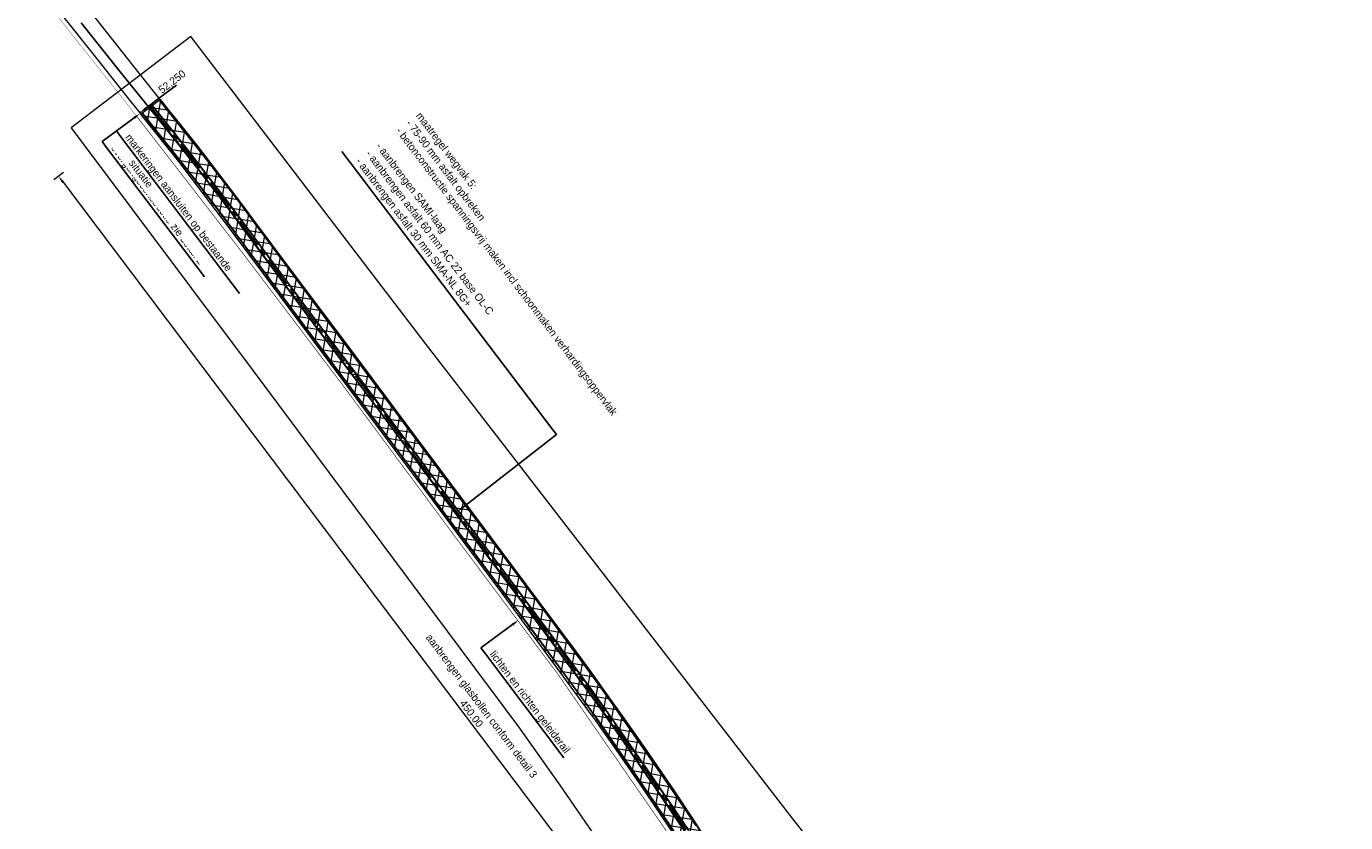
# Model space of a CAD drawing. Header units: metres. Extents: x 0 to 178216, y 0 to 407261.
# Tile 124 of 126: x 168899 to 169335, y 398374 to 398638. Entities that reach past the tile are written whole.
import ezdxf
from ezdxf import colors
from ezdxf.entities.mleader import LeaderData, LeaderLine
from ezdxf.math import Vec2, Vec3

# ---------------------------------------------------------------- set-up
doc = ezdxf.new("R2010")
doc.units = ezdxf.units.M
doc.header["$PDSIZE"] = 1
for name, pattern in [('AM-AS', [16, 10, -2, 2, -2]), ('VW-3-3_STREEP', [6, 3, -3]), ('XX-HIDDEN', [4, 2, -2])]:
    doc.linetypes.add(name, pattern=pattern)
doc.layers.get('Defpoints').update_dxf_attribs({"lineweight": 18})
for name, color, linetype, lineweight in [('B-WE-VH-VERHARDING_KANTVERHARDING-G', 50, 'Continuous', 18), ('N-WE-VH-MATERIAALGRENS-G', 7, 'XX-HIDDEN', 18), ('N-WE-VH-VERHARDING_ASFALT-WEGVAK_5_51.040-52.250', 7, 'Continuous', 18), ('N-WE-VH-VERHARDING_ASFALT-WEGVAK_5_OVERGANG', 7, 'Continuous', 18), ('N-WE-VW-MARKERING_LANGS_STREEP_33-G', 7, 'VW-3-3_STREEP', 18), ('N-WE-VW-MARKERING_LANGS_STREEP_DOORGETROKKEN_3X015-G', 7, 'Continuous', 18), ('T-WE-BV-GELEIDECONSTRUCTIE_GELEIDERAIL-G', 30, 'BV-GELEIDERAIL', 35), ('X-XX-AL-TEKENBLAD-S', 7, 'Continuous', 18), ('X-XX-AL-TEKENBLAD-T25', 7, 'Continuous', 25), ('X-XX-AL-WERKGRENS-G_OVERZICHTSKAART', 7, 'XX-WERKGRENS', 18)]:
    doc.layers.add(name, color=color, linetype=linetype, lineweight=lineweight)
doc.layers.add('B-WE-VW-MARKERING-G', color=253, linetype='Continuous')
doc.layers.add('N-WE-AM-AS_WEG-G', color=10, linetype='AM-AS', lineweight=18, plot=False)
doc.layers.add('X-XX-AL-HULPLIJN-G', color=210, linetype='Continuous', lineweight=18, plot=False)
doc.layers.add('N-WE-VW-GLASBOLLEN-S', color=1, linetype='Continuous', lineweight=35, true_color=0xff0000)
doc.styles.add('Futurabook1-1000', font='LT.TTF', dxfattribs={"height": 2.5})
doc.styles.add('NLCS-ISO-M1000-T25', font='LT.TTF', dxfattribs={"height": 2.5})
doc.linetypes.add('BV-GELEIDERAIL', pattern='A,10,-3,[108,NLCS.SHX,S=1,R=0,X=0,Y=0],-3', length=16)
doc.linetypes.add('XX-WERKGRENS', pattern='A,0,[137,NLCS.SHX,S=0.1,R=0,X=-1.1,Y=-1.35],-6', length=6)
doc.dimstyles.new('NLCS-M1000-T25-PIJL_L3_H2', dxfattribs={"dimtxt": 2.5, "dimasz": 2.5, "dimexe": 2, "dimexo": 2, "dimgap": 0.7, "dimtad": 1, "dimdec": 3, "dimzin": 0, "dimdsep": 46, "dimtxsty": 'NLCS-ISO-M1000-T25', "dimcen": 0, "dimdle": 2, "dimclrd": 256, "dimclre": 256, "dimclrt": 256, "dimazin": 0, "dimtfac": 1, "dimtdec": 3, "dimtofl": 0, "dimtmove": 0, "dimatfit": 3, "dimfxl": 2, "dimfxlon": 1, "dimtfillclr": 256, "dimtolj": 1, "dimtzin": 0, "dimlwd": -1, "dimlwe": -1, "dimarcsym": 0})

# ---------------------------------------------------------------- blocks, each defined once
blk = doc.blocks.new('Glasbollen')
at = {"layer": 'N-WE-VW-GLASBOLLEN-S'}
for centre in [(0.28, 0.21), (-0.28, -0.21)]:
    blk.add_circle(centre, 0.2, dxfattribs=at)
at = {"layer": 'X-XX-AL-HULPLIJN-G', "flags": 128}
blk.add_lwpolyline([(0.46, 0.34), (0.28, 0.21), (0, 0), (-0.28, -0.21), (-0.46, -0.34)], dxfattribs=at)
blk = doc.blocks.new('*D257')
at = {"layer": 'Defpoints', "color": 0, "transparency": 16777216}
for p in [(168930.02, 398604.16), (169200.08, 398245.75), (169179.23, 398230.04)]:
    blk.add_point(p, dxfattribs=at)
at = {"layer": 'X-XX-AL-TEKENBLAD-S', "transparency": 16777216}
for p, q in [((168910.77, 398589.65), (168907.57, 398587.24)), ((168910.68, 398586.45), (169177.73, 398232.04)), ((169180.83, 398231.24), (169177.63, 398228.83))]:
    blk.add_line(p, q, dxfattribs=at)
for points in [[(168911.01, 398586.7), (168910.34, 398586.2), (168909.17, 398588.44)], [(169178.06, 398232.29), (169177.39, 398231.78), (169179.23, 398230.04)]]:
    blk.add_solid(points, dxfattribs=at)
at = {"layer": 'X-XX-AL-TEKENBLAD-S', "transparency": 16777216, "insert": (169047.5, 398411.74), "char_height": 2.5, "attachment_point": 5, "rotation": 306.9981, "style": 'NLCS-ISO-M1000-T25'}
blk.add_mtext('\\A1;aanbrengen glasbollen conform detail 3\\P450.00', dxfattribs=at)

msp = doc.modelspace()

# ---------------------------------------------------------------- hatches: boundary and pattern name
at = {"layer": 'N-WE-VH-VERHARDING_ASFALT-WEGVAK_5_51.040-52.250', "transparency": 33554687}
h = msp.add_hatch(dxfattribs=at)
h.set_pattern_fill('ANSI37', color=256, angle=215.5327014)
h.paths.add_polyline_path([(169243.9066, 398179.8055), (169250.2861, 398184.564), (169248.816, 398186.535), (169236.19, 398203.464), (169214.332, 398233.04), (169204.611, 398246.269), (169203.77, 398247.413), (169201.545, 398250.439), (169192.735, 398262.86), (169185.097, 398273.721), (169177.421, 398284.963), (169172.388, 398292.391), (169162.725, 398307.034), (169158.125, 398314.024), (169149.473, 398327.611), (169147.958, 398330.023), (169140.654, 398341.658), (169131.043, 398357.119), (169122.757, 398369.899), (169118.952, 398375.698), (169112.89, 398384.879), (169107.127, 398393.323), (169100.726, 398402.501), (169093.8, 398412.389), (169092.842, 398413.724), (169084.948, 398424.721), (169080.128, 398431.324), (169070.075, 398444.867), (169067.756, 398447.954), (169048.177, 398474.267), (169044.428, 398479.307), (169033.34, 398494.094), (169033.282, 398494.172), (169024.086, 398506.436), (169005.412, 398531.526), (168985.707, 398557.782), (168973.368, 398574.314), (168969.696, 398579.235), (168955.215, 398598.235), (168947.331, 398608.185), (168946.218, 398609.589), (168942.776, 398613.865), (168942.518, 398613.668), (168940.109, 398611.832), (168939.58, 398611.429), (168939.184, 398611.127), (168936.737, 398609.262), (168936.416, 398609.018), (168948.939, 398593.32), (168963.327, 398574.432), (168967.028, 398569.482), (168987.526, 398542.067), (169008.924, 398513.368), (169026.848, 398489.373), (169030.803, 398484.079), (169043.128, 398467.595), (169054.769, 398452.026), (169085.233, 398410.537), (169086.281, 398409.066), (169089.991, 398403.859), (169093.674, 398398.531), (169102.628, 398385.69), (169112.182, 398371.486), (169117.679, 398363.107), (169127.92, 398347.122), (169138.68, 398329.714), (169141.159, 398325.777), (169144.779, 398320.026), (169150.339, 398311.347), (169158.508, 398298.735), (169162.972, 398292.025), (169167.783, 398284.959), (169170.694, 398280.714), (169179.427, 398267.945), (169187.696, 398256.127), (169192.57, 398249.202), (169197.278, 398242.738), (169198.535, 398241.014), (169207.997, 398228.049), (169222.462, 398208.637), (169235.057, 398191.704)])
h.paths.add_polyline_path([(169262.2405, 398168.5299), (169255.8483, 398163.7619), (169256.895, 398162.357), (169277.753, 398134.363), (169305.935, 398096.596), (169316.659, 398082.197), (169334.145, 398058.718), (169355.238, 398030.335), (169374.077, 398005.099), (169376.395, 398001.994), (169378.13, 397999.669), (169383.812, 397991.974), (169409.687, 397957.328), (169433.932, 397924.723), (169436.114, 397921.789), (169462.359, 397886.548), (169486.484, 397854.181), (169495.844, 397841.59), (169519.372, 397809.941), (169531.707, 397793.407), (169546.132, 397774.073), (169552.838, 397764.916), (169555.515, 397761.329), (169576.032, 397733.836), (169596.323, 397706.558), (169615.265, 397681.162), (169619.679, 397675.244), (169628.106, 397663.928), (169641.88, 397645.433), (169651.1163, 397632.9981), (169657.489, 397637.7914), (169648.449, 397649.957), (169628.311, 397676.966), (169621.658, 397685.915), (169609.474, 397702.304), (169590.432, 397727.811), (169571.46, 397753.305), (169561.972, 397766.14), (169559.092, 397770.035), (169554.762, 397775.893), (169531.621, 397806.832), (169502.208, 397846.331), (169480.796, 397875.084), (169449.292, 397917.442), (169442.512, 397926.53), (169417.01, 397960.716), (169390.323, 397996.673), (169382.793, 398006.746), (169370.219, 398023.562), (169323.852, 398085.725), (169322.97, 398086.911), (169321.636, 398088.705), (169291.525, 398129.203), (169263.291, 398167.119)])
at = {"layer": 'N-WE-VH-VERHARDING_ASFALT-WEGVAK_5_OVERGANG', "transparency": 33554559}
h = msp.add_hatch(color=256, dxfattribs=at)
h.dxf.hatch_style = 1
h.paths.add_polyline_path([(168942.776, 398613.865), (168942.4625, 398614.2545), (168936.1042, 398609.4089), (168936.416, 398609.018)])

# ---------------------------------------------------------------- linework, layer by layer
at = {"layer": 'B-WE-VH-VERHARDING_KANTVERHARDING-G', "ltscale": 0.2, "flags": 128}
for points in [[(168942.776, 398613.865), (168946.218, 398609.589), (168947.331, 398608.185), (168955.215, 398598.235), (168969.696, 398579.235), (168973.368, 398574.314), (168985.707, 398557.782), (169005.412, 398531.526), (169024.086, 398506.436), (169033.282, 398494.172), (169033.34, 398494.094), (169044.428, 398479.307), (169048.177, 398474.267), (169067.756, 398447.954), (169070.075, 398444.867), (169080.128, 398431.324), (169084.948, 398424.721), (169092.842, 398413.724), (169093.8, 398412.389), (169100.726, 398402.501), (169107.127, 398393.323), (169112.89, 398384.879), (169118.952, 398375.698), (169122.757, 398369.899)], [(169112.182, 398371.486), (169102.628, 398385.69), (169093.674, 398398.531), (169089.991, 398403.859), (169086.281, 398409.066), (169085.233, 398410.537), (169054.769, 398452.026), (169043.128, 398467.595), (169030.803, 398484.079), (169026.848, 398489.373), (169008.924, 398513.368), (168987.526, 398542.067), (168967.028, 398569.482), (168963.327, 398574.432), (168948.939, 398593.32), (168936.416, 398609.018)]]:
    msp.add_lwpolyline(points, dxfattribs=at)
at = {"layer": 'B-WE-VW-MARKERING-G'}
msp.add_polyline3d([(168916.684, 398639.182, 14.241), (168929.164, 398623.601, 14.296), (168942.161, 398607.42, 14.39), (168950.749, 398596.657, 14.352), (168955.221, 398590.885, 14.394), (168964.436, 398578.901, 14.372), (168969.838, 398571.624, 14.382), (168970.285, 398571.022, 14.383), (168992.094, 398541.615, 14.377), (169013.468, 398513.155, 14.403), (169029.599, 398491.425, 14.45), (169035.364, 398483.66, 14.467), (169055.424, 398456.957, 14.499), (169069.933, 398437.572, 14.503), (169084.694, 398417.453, 14.509), (169089.206, 398411.144, 14.517), (169089.977, 398410.066, 14.518), (169102.94, 398391.27, 14.557), (169109.045, 398382.378, 14.55), (169116.688, 398371.047, 14.542)], dxfattribs=at)
at = {"layer": 'N-WE-AM-AS_WEG-G', "flags": 128}
msp.add_lwpolyline([(168939.6401, 398611.4933), (168942.6177, 398607.7856), (168951.2089, 398597.0186), (168955.6841, 398591.2424), (168964.9028, 398579.2537), (168970.3077, 398571.9727), (168970.7547, 398571.3707), (168992.5628, 398541.9649), (169013.9368, 398513.505), (169030.0687, 398491.7737), (169035.8327, 398484.01), (169055.892, 398457.308), (169070.403, 398437.9203), (169085.1678, 398417.7962), (169089.6818, 398411.4843), (169090.4557, 398410.4022), (169103.4219, 398391.6016), (169109.5286, 398382.7071), (169117.1753, 398371.3707), (169124.0606, 398360.8456), (169129.5924, 398352.0315), (169144.5444, 398327.888), (169144.9513, 398327.2314), (169153.6933, 398313.5236), (169159.8893, 398304.0666), (169167.1699, 398292.9462), (169170.3077, 398288.312), (169176.5493, 398279.18), (169183.7552, 398268.7216), (169188.7826, 398261.6618), (169194.9916, 398252.8212), (169200.5595, 398245.1012), (169203.2914, 398241.3127), (169209.3702, 398232.9977), (169220.0295, 398218.5999), (169246.4552, 398183.1745), (169260.1414, 398164.7731), (169272.2782, 398148.4544), (169302.2094, 398108.3082), (169319.8318, 398084.5646), (169327.4704, 398074.2721), (169352.6601, 398040.4665), (169379.5869, 398004.3668), (169385.0111, 397997.0945), (169409.0273, 397964.8233), (169433.1494, 397932.4481), (169439.3067, 397924.1557), (169458.0972, 397898.8504), (169483.84, 397864.3847), (169499.0392, 397843.9704), (169515.5122, 397821.8454), (169549.3371, 397776.4485), (169557.2133, 397765.8673), (169558.7803, 397763.7612), (169586.2063, 397726.9052), (169618.4872, 397683.5584), (169620.0413, 397681.4703), (169649.5942, 397641.7794), (169678.2772, 397603.2533), (169681.3013, 397599.1903), (169710.3772, 397560.1534), (169734.902, 397527.2617), (169737.9707, 397523.1541), (169762.3886, 397490.4772), (169762.7499, 397489.9928), (169788.8931, 397454.9375), (169797.7653, 397443.0152), (169815.8193, 397418.7563), (169838.414, 397388.4476), (169857.5309, 397362.8268), (169860.7929, 397358.4548), (169872.8067, 397342.3711), (169885.3057, 397325.6541), (169910.1599, 397292.3378), (169917.3362, 397282.6983), (169939.325, 397253.1616), (169965.3568, 397218.2859), (169977.1148, 397202.536), (169988.5898, 397187.165), (170014.7268, 397152.196), (170036.9519, 397122.3957), (170041.984, 397115.6477), (170071.9187, 397075.5801), (170096.7868, 397042.27), (170101.3349, 397036.1787), (170133.1201, 396993.5095), (170156.5668, 396962.0909), (170161.0949, 396956.0229), (170186.4618, 396922.049), (170192.0538, 396914.559), (170204.4603, 396897.9473), (170216.3308, 396881.9486), (170276.0118, 396801.5096), (170300.7308, 396768.1916), (170335.5197, 396721.3468), (170340.5776, 396714.5368), (170382.1518, 396658.4476), (170395.0936, 396641.0238), (170416.7896, 396611.8148), (170447.3407, 396570.6697), (170454.7108, 396560.7366), (170479.1538, 396527.7946), (170506.874, 396490.3943), (170514.2988, 396480.3866), (170535.2538, 396452.1426), (170543.5346, 396440.9989), (170570.1207, 396405.1988), (170573.8919, 396400.1135), (170609.9237, 396351.5297), (170633.5045, 396319.803), (170642.2607, 396308.0217), (170674.8658, 396264.0356), (170693.0846, 396239.5179), (170706.86, 396220.9793), (170726.6932, 396194.1531), (170742.6156, 396172.6808), (170752.6553, 396159.1872), (170761.4927, 396147.3098), (170774.4561, 396129.8216), (170789.2964, 396110.0154), (170800.3841, 396095.6888), (170810.3094, 396083.5076), (170813.4002, 396079.8815), (170816.4664, 396076.284), (170822.3228, 396069.6874), (170831.6543, 396059.4648), (170839.6595, 396051.2788), (170847.6849, 396043.3642)], dxfattribs=at)
at = {"layer": 'N-WE-VH-MATERIAALGRENS-G', "flags": 128}
msp.add_lwpolyline([(168942.776, 398613.865), (168942.4625, 398614.2545), (168936.1042, 398609.4089), (168936.416, 398609.018)], close=True, dxfattribs=at)
at = {"layer": 'N-WE-VW-MARKERING_LANGS_STREEP_33-G', "const_width": 0.15, "flags": 128}
for points in [[(168942.4275, 398613.7318), (168945.4086, 398610.0197), (168954.0193, 398599.2284), (168958.5141, 398593.4268), (168967.7552, 398581.4089), (168973.1782, 398574.1036), (168973.6249, 398573.502), (168995.4279, 398544.1031), (169016.8013, 398515.6439), (169032.9392, 398493.9046), (169038.6971, 398486.1492), (169058.7522, 398459.4527), (169073.2753, 398440.0488), (169088.063, 398419.8935), (169092.5897, 398413.5639), (169093.3813, 398412.4571), (169106.367, 398393.6282), (169112.4842, 398384.7185), (169120.1532, 398373.3489), (169127.0707, 398362.7746), (169132.6262, 398353.9229), (169147.5837, 398329.7703), (169147.9779, 398329.1342), (169156.6957, 398315.4644), (169162.8797, 398306.0258), (169170.1458, 398294.9276), (169173.2636, 398290.3229), (169179.497, 398281.2028), (169186.6833, 398270.7728), (169191.7015, 398263.726), (169197.9043, 398254.8943), (169203.459, 398247.1924), (169206.1843, 398243.4132), (169212.2499, 398235.1162), (169222.899, 398220.7323), (169249.3222, 398185.31), (169263.01, 398166.9067), (169275.1456, 398150.5895), (169305.0778, 398110.4419), (169322.7025, 398086.6953), (169330.3392, 398076.4054), (169355.5268, 398042.6026), (169382.4526, 398006.5042), (169387.8779, 397999.2304), (169411.8953, 397966.9576), (169436.0179, 397934.5817), (169442.1769, 397926.287), (169460.9644, 397900.9857), (169486.7058, 397866.5219), (169501.9067, 397846.1053), (169518.3797, 397823.9803), (169552.2038, 397778.5845), (169560.081, 397768.0019), (169561.6485, 397765.8953), (169589.0744, 397729.0395), (169621.3545, 397685.6937), (169622.9092, 397683.6047), (169652.4617, 397643.9144), (169681.1448, 397605.3883), (169684.1691, 397601.3248), (169713.2443, 397562.289), (169737.768, 397529.3986), (169740.8347, 397525.2938), (169765.2524, 397492.6171), (169765.6156, 397492.1302), (169791.76, 397457.0732), (169800.6333, 397445.1495), (169818.6872, 397420.8906), (169841.2802, 397390.5844), (169860.3962, 397364.9648), (169863.6582, 397360.5927), (169875.6709, 397344.5105), (169888.17, 397327.7933), (169913.0254, 397294.4755), (169920.2038, 397284.8332), (169942.1913, 397255.2982), (169968.2217, 397220.4243), (169979.9795, 397204.6746), (169991.4545, 397189.3036), (170017.5914, 397154.3348), (170039.8177, 397124.533), (170044.8499, 397117.7848), (170074.7826, 397077.7198), (170099.6515, 397044.4087), (170104.2007, 397038.316), (170135.9871, 396995.6451), (170159.432, 396964.229), (170163.9601, 396958.1609), (170189.3263, 396924.1879), (170194.9184, 396916.6977), (170207.3279, 396900.082), (170219.2018, 396884.0788), (170278.8829, 396803.6397), (170303.6019, 396770.3217), (170338.3898, 396723.4782), (170343.4476, 396716.6684), (170385.0228, 396660.5778), (170397.9636, 396643.1555), (170419.6595, 396613.9466), (170450.211, 396572.801), (170457.5818, 396562.8668), (170482.0248, 396529.9249), (170509.7461, 396492.5231), (170517.1699, 396482.5167), (170538.1249, 396454.2727), (170546.404, 396443.1312), (170572.9908, 396407.3302), (170576.7634, 396402.243), (170612.7941, 396353.6608), (170636.3738, 396321.9355), (170645.1314, 396310.1524), (170677.7365, 396266.1662), (170695.954, 396241.6502), (170709.7321, 396223.1081), (170729.5663, 396196.2805), (170745.4855, 396174.8126), (170755.5235, 396161.3212), (170764.3627, 396149.4413), (170777.3226, 396131.9579), (170792.1407, 396112.1814), (170803.1839, 396097.9123), (170813.0559, 396085.7965), (170816.1209, 396082.2006), (170819.1638, 396078.6304), (170824.9798, 396072.0794), (170834.2532, 396061.9204), (170842.1929, 396053.8015), (170850.1952, 396045.9096)], [(168936.8527, 398609.2548), (168939.8268, 398605.5515), (168948.3985, 398594.8088), (168952.8541, 398589.0581), (168962.0503, 398577.0985), (168967.4372, 398569.8418), (168967.8844, 398569.2395), (168989.6978, 398539.8267), (169011.0722, 398511.3661), (169027.1982, 398489.6428), (169032.9683, 398481.8709), (169053.0318, 398455.1632), (169067.5307, 398435.7918), (169082.2725, 398415.6989), (169086.774, 398409.4047), (169087.5301, 398408.3474), (169100.4768, 398389.575), (169106.5731, 398380.6958), (169114.1974, 398369.3925), (169121.0504, 398358.9167), (169126.5587, 398350.1401), (169141.505, 398326.0057), (169141.9246, 398325.3286), (169150.6909, 398311.5828), (169156.899, 398302.1074), (169164.1941, 398290.9648), (169167.3518, 398286.3012), (169173.6017, 398277.1572), (169180.827, 398266.6705), (169185.8638, 398259.5975), (169192.079, 398250.7482), (169197.6599, 398243.01), (169200.3985, 398239.2123), (169206.4906, 398230.8791), (169217.1601, 398216.4675), (169243.5881, 398181.0389), (169257.2728, 398162.6396), (169269.4108, 398146.3192), (169299.341, 398106.1744), (169316.961, 398082.434), (169324.6017, 398072.1388), (169349.7934, 398038.3305), (169376.7213, 398002.2293), (169382.1443, 397994.9586), (169406.1593, 397962.6889), (169430.2809, 397930.3145), (169436.4364, 397922.0245), (169455.2299, 397896.7151), (169480.9741, 397862.2476), (169496.1717, 397841.8354), (169512.6447, 397819.7104), (169546.4704, 397774.3125), (169554.3455, 397763.7327), (169555.9122, 397761.6271), (169583.3383, 397724.771), (169615.6199, 397681.4231), (169617.1734, 397679.3358), (169646.7268, 397639.6443), (169675.4097, 397601.1184), (169678.4334, 397597.0558), (169707.5101, 397558.0179), (169732.036, 397525.1247), (169735.1066, 397521.0145), (169759.5248, 397488.3372), (169759.8843, 397487.8553), (169786.0262, 397452.8017), (169794.8973, 397440.881), (169812.9514, 397416.6219), (169835.5478, 397386.3109), (169854.6656, 397360.6889), (169857.9275, 397356.317), (169869.9425, 397340.2317), (169882.4414, 397323.5148), (169907.2944, 397290.2001), (169914.4687, 397280.5635), (169936.4588, 397251.025), (169962.4919, 397216.1475), (169974.25, 397200.3973), (169985.725, 397185.0263), (170011.8621, 397150.0572), (170034.0862, 397120.2584), (170039.1181, 397113.5106), (170069.0547, 397073.4404), (170093.9221, 397040.1313), (170098.4692, 397034.0415), (170130.2532, 396991.3738), (170153.7017, 396959.9527), (170158.2296, 396953.8848), (170183.5972, 396919.9101), (170189.1891, 396912.4202), (170201.5926, 396895.8126), (170213.4598, 396879.8184), (170273.1407, 396799.3794), (170297.8597, 396766.0615), (170332.6495, 396719.2153), (170337.7077, 396712.4052), (170379.2808, 396656.3173), (170392.2237, 396638.8921), (170413.9197, 396609.6831), (170444.4704, 396568.5385), (170451.8398, 396558.6064), (170476.2828, 396525.6643), (170504.0019, 396488.2656), (170511.4277, 396478.2565), (170532.3827, 396450.0124), (170540.6651, 396438.8666), (170567.2505, 396403.0673), (170571.0203, 396397.9839), (170607.0533, 396349.3986), (170630.6352, 396317.6704), (170639.3901, 396305.8909), (170671.995, 396261.9051), (170690.2151, 396237.3856), (170703.9879, 396218.8506), (170723.82, 396192.0258), (170739.7457, 396170.5491), (170749.7871, 396157.0532), (170758.6226, 396145.1783), (170771.5896, 396127.6853), (170786.4522, 396107.8494), (170797.5844, 396093.4654), (170807.563, 396081.2186), (170810.6795, 396077.5624), (170813.769, 396073.9375), (170819.6658, 396067.2955), (170829.0553, 396057.0092), (170837.1262, 396048.7561), (170845.1747, 396040.8188)]]:
    msp.add_lwpolyline(points, dxfattribs=at)
at = {"layer": 'N-WE-VW-MARKERING_LANGS_STREEP_DOORGETROKKEN_3X015-G', "const_width": 0.15, "flags": 128}
for points in [[(168939.1918, 398611.1333), (168942.1688, 398607.4262), (168950.7569, 398596.6632), (168955.2289, 398590.8911), (168964.444, 398578.907), (168969.846, 398571.63), (168970.293, 398571.028), (168992.102, 398541.621), (169013.476, 398513.161), (169029.607, 398491.431), (169035.372, 398483.666), (169055.432, 398456.963), (169069.941, 398437.578), (169084.7021, 398417.4589), (169089.2141, 398411.1498), (169089.9852, 398410.0717), (169102.9482, 398391.2757), (169109.0533, 398382.3836), (169116.6963, 398371.0525)], [(168940.0884, 398611.8533), (168943.0666, 398608.1449), (168951.6609, 398597.374), (168956.1393, 398591.5938), (168965.3616, 398579.6003), (168970.7694, 398572.3154), (168971.2163, 398571.7135), (168993.0236, 398542.3088), (169014.3975, 398513.849), (169030.5304, 398492.1164), (169036.2934, 398484.3541), (169056.3521, 398457.6529), (169070.865, 398438.2627), (169085.6334, 398418.1335), (169090.1495, 398411.8188), (169090.9263, 398410.7327), (169103.8956, 398391.9276), (169110.004, 398383.0306), (169117.6543, 398371.6889)]]:
    msp.add_lwpolyline(points, dxfattribs=at)
at = {"layer": 'T-WE-BV-GELEIDECONSTRUCTIE_GELEIDERAIL-G', "const_width": 0.2, "flags": 128}
msp.add_lwpolyline([(170391.0241, 396637.539), (170239.405, 396841.8577, 0.00110209), (170087.3171, 397045.8271), (170008.1921, 397151.9046), (169405.1346, 397961.1181), (169272.0999, 398139.6423, -0.01980047), (169142.6711, 398320.8586, 0.02749666), (169037.5235, 398472.9087, 0.00820184), (168935.2023, 398608.0551, 0.00820184)], format="xyb", dxfattribs=at)
at = {"layer": 'X-XX-AL-HULPLIJN-G', "const_width": 0.1, "elevation": 15.232, "flags": 128}
msp.add_lwpolyline([(168935.2022, 398608.0551, 0.00073775), (168925.782, 398620.0457), (168855.515, 398708.508), (168816.276, 398758.983, -0.00285777), (168789.0811, 398794.8014), (168713.903, 398896.101), (168695.359, 398921.151), (168689.158, 398928.394), (168684.964, 398932.922, -0.01298153), (168677.963, 398940.681, -0.00000571), (168671.6155, 398949.1782), (168665.3187, 398957.6072, -0.02785576), (168662.2877, 398961.9094), (168659.5009, 398966.3737)], format="xyb", dxfattribs=at)
at = {"layer": 'X-XX-AL-HULPLIJN-G', "flags": 128}
for points in [[(168905.288, 398648.055), (168914.116, 398637.01), (168923.125, 398625.698), (168931.473, 398615.214), (168936.416, 398609.018), (168936.737, 398609.262), (168939.184, 398611.127), (168939.58, 398611.429), (168940.109, 398611.832), (168942.518, 398613.668), (168942.776, 398613.865), (168935.812, 398622.516), (168921.245, 398641.024)], [(169112.182, 398371.486), (169102.628, 398385.69), (169093.674, 398398.531), (169089.991, 398403.859), (169086.281, 398409.066), (169085.233, 398410.537), (169054.769, 398452.026), (169043.128, 398467.595), (169030.803, 398484.079), (169026.848, 398489.373), (169008.924, 398513.368), (168987.526, 398542.067), (168967.028, 398569.482), (168963.327, 398574.432), (168948.939, 398593.32), (168936.416, 398609.018), (168936.737, 398609.262), (168939.184, 398611.127), (168939.58, 398611.429), (168940.109, 398611.832), (168942.518, 398613.668), (168942.776, 398613.865), (168946.218, 398609.589), (168947.331, 398608.185), (168955.215, 398598.235), (168969.696, 398579.235), (168973.368, 398574.314), (168985.707, 398557.782), (169005.412, 398531.526), (169024.086, 398506.436), (169033.282, 398494.172), (169033.34, 398494.094), (169044.428, 398479.307), (169048.177, 398474.267), (169067.756, 398447.954), (169070.075, 398444.867), (169080.128, 398431.324), (169084.948, 398424.721), (169092.842, 398413.724), (169093.8, 398412.389), (169100.726, 398402.501), (169107.127, 398393.323), (169112.89, 398384.879), (169118.952, 398375.698), (169122.757, 398369.899)], [(168939.1333, 398611.0863), (168942.1103, 398607.3794), (168950.6979, 398596.6168), (168955.1695, 398590.8453), (168964.3841, 398578.8618), (168969.7858, 398571.5853), (168970.2328, 398570.9833), (168992.0419, 398541.5761), (169013.4159, 398513.1161), (169029.5468, 398491.3863), (169035.3119, 398483.6211), (169055.372, 398456.918), (169069.8808, 398437.5333), (169084.6414, 398417.4149), (169089.1531, 398411.1062), (169089.9238, 398410.0286), (169102.8865, 398391.2332), (169108.9913, 398382.3414), (169116.6339, 398371.011)], [(168939.2503, 398611.1802), (168942.2274, 398607.4731), (168950.8158, 398596.7095), (168955.2883, 398590.9369), (168964.5038, 398578.9522), (168969.9063, 398571.6747), (168970.3532, 398571.0727), (168992.1621, 398541.6658), (169013.5361, 398513.2059), (169029.6673, 398491.4757), (169035.4321, 398483.7109), (169055.492, 398457.008), (169070.0013, 398437.6226), (169084.7628, 398417.5029), (169089.2751, 398411.1934), (169090.0466, 398410.1149), (169103.01, 398391.3182), (169109.1153, 398382.4258), (169116.7588, 398371.094)], [(168940.03, 398611.8064), (168943.008, 398608.098), (168951.6019, 398597.3277), (168956.0799, 398591.548), (168965.3017, 398579.5551), (168970.7092, 398572.2707), (168971.1561, 398571.6688), (168992.9635, 398542.2639), (169014.3374, 398513.8041), (169030.4702, 398492.0717), (169036.2333, 398484.3092), (169056.2921, 398457.6079), (169070.8047, 398438.218), (169085.5727, 398418.0895), (169090.0885, 398411.7752), (169090.8649, 398410.6896), (169103.8338, 398391.8851), (169109.942, 398382.9884), (169117.5918, 398371.6474)], [(168940.1469, 398611.9003), (168943.1251, 398608.1918), (168951.7199, 398597.4204), (168956.1987, 398591.6396), (168965.4214, 398579.6455), (168970.8296, 398572.3601), (168971.2765, 398571.7582), (168993.0838, 398542.3537), (169014.4576, 398513.8939), (169030.5906, 398492.1611), (169036.3535, 398484.399), (169056.4121, 398457.6979), (169070.9253, 398438.3073), (169085.6942, 398418.1775), (169090.2105, 398411.8624), (169090.9877, 398410.7759), (169103.9574, 398391.9701), (169110.066, 398383.0728), (169117.7167, 398371.7304)], [(168942.3691, 398613.6848), (168945.3501, 398609.9728), (168953.9603, 398599.182), (168958.4548, 398593.381), (168967.6954, 398581.3637), (168973.118, 398574.0589), (168973.5647, 398573.4573), (168995.3678, 398544.0583), (169016.7412, 398515.599), (169032.879, 398493.8599), (169038.637, 398486.1043), (169058.6922, 398459.4077), (169073.2151, 398440.0042), (169088.0023, 398419.8495), (169092.5287, 398413.5203), (169093.32, 398412.414), (169106.3052, 398393.5857), (169112.4222, 398384.6763), (169120.0907, 398373.3074)], [(168942.486, 398613.7788), (168945.4672, 398610.0666), (168954.0782, 398599.2747), (168958.5735, 398593.4727), (168967.8151, 398581.4541), (168973.2385, 398574.1483), (168973.6852, 398573.5467), (168995.488, 398544.148), (169016.8614, 398515.6888), (169032.9995, 398493.9493), (169038.7572, 398486.1941), (169058.8123, 398459.4977), (169073.3356, 398440.0935), (169088.1238, 398419.9375), (169092.6507, 398413.6076), (169093.4427, 398412.5002), (169106.4288, 398393.6707), (169112.5462, 398384.7607), (169120.2157, 398373.3904)], [(168936.7942, 398609.2078), (168939.7682, 398605.5046), (168948.3395, 398594.7625), (168952.7947, 398589.0122), (168961.9904, 398577.0533), (168967.377, 398569.7971), (168967.8242, 398569.1948), (168989.6376, 398539.7818), (169011.0121, 398511.3212), (169027.138, 398489.5981), (169032.9082, 398481.826), (169052.9718, 398455.1182), (169067.4704, 398435.7471), (169082.2118, 398415.6549), (169086.7129, 398409.361), (169087.4688, 398408.3043), (169100.415, 398389.5325), (169106.5111, 398380.6536), (169114.1349, 398369.351)], [(168936.9112, 398609.3018), (168939.8853, 398605.5983), (168948.4575, 398594.8552), (168952.9134, 398589.1039), (168962.1101, 398577.1437), (168967.4974, 398569.8865), (168967.9446, 398569.2842), (168989.7579, 398539.8715), (169011.1323, 398511.411), (169027.2584, 398489.6875), (169033.0284, 398481.9157), (169053.0918, 398455.2082), (169067.5909, 398435.8364), (169082.3333, 398415.7429), (169086.835, 398409.4483), (169087.5915, 398408.3905), (169100.5386, 398389.6176), (169106.6351, 398380.738), (169114.2599, 398369.434)]]:
    msp.add_lwpolyline(points, dxfattribs=at)
at = {"layer": 'X-XX-AL-WERKGRENS-G_OVERZICHTSKAART', "flags": 128}
msp.add_lwpolyline([(170845.929, 396009.8122, 0.07947062), (171050.7626, 395911.8374), (171058.3256, 395909.7674), (171059.9671, 395909.3292), (171063.8705, 395908.2881), (171073.7389, 395905.8577), (171085.9927, 395903.1043), (171086.4738, 395902.996), (171097.3763, 395900.6243), (171105.694, 395898.8416), (171111.0764, 395897.7977), (171115.2248, 395897.0529), (171119.8206, 395896.3161), (171123.6878, 395895.7263), (171146.4165, 395892.937, 0.58287359), (171199.4764, 395889.9688), (171235.8206, 395892.3151), (171234.9708, 395907.6899), (171234.1771, 395922.0387), (171200.1801, 395921.8391, 0.54283177), (171149.0266, 395924.3523), (171119.6121, 395926.7442), (171113.0672, 395927.2917), (171108.9016, 395927.807), (171106.0271, 395928.1308), (171102.036, 395928.7281), (171096.7673, 395929.6609), (171092.6576, 395930.3879), (171091.5877, 395930.6054), (171090.2276, 395930.8813), (171083.0023, 395932.4543), (171073.6831, 395934.6839), (171067.2297, 395936.3906), (171067.0691, 395936.4332), (171063.7698, 395937.3058), (171048.6114, 395941.6689), (171038.1963, 395945.0039), (171034.1861, 395946.3925), (171022.6816, 395950.3759), (171013.3533, 395953.979), (171002.2097, 395958.5076), (170990.8037, 395963.4466), (170984.6531, 395966.2772), (170976.1237, 395970.4172), (170973.717, 395971.5851), (170965.2482, 395975.9305), (170957.9742, 395979.8401), (170947.2114, 395985.9048), (170939.7411, 395990.3345), (170930.4444, 395996.0915), (170923.0683, 396000.8133), (170913.3624, 396007.4502), (170908.309, 396011.0697), (170906.6158, 396012.2819), (170898.0888, 396018.5843), (170894.4583, 396021.4287), (170892.158, 396023.2308), (170890.3997, 396024.6279), (170878.1514, 396034.6164), (170872.945, 396039.284), (170840.419, 396068.789), (170833.851, 396078.628), (170829.366, 396085.352), (170677.528, 396296.028), (170652.697, 396325.745), (170638.68, 396343.019), (170631.904, 396351.232), (170618.831, 396368.227), (170617.575, 396369.86), (170612.246, 396376.788), (170518.063, 396503.714), (170396.748, 396664.094), (170330.558, 396760.159), (170315.279, 396783.455), (170050.7, 397140.165), (170010.574, 397197.43), (169993.26, 397221.891), (169522.664, 397864.685), (169513.728, 397876.77), (169509.283, 397882.101), (169491.948, 397902.063), (169477.803, 397919.054), (169458.434, 397943.871), (169451.393, 397953.273), (169419.215, 397996.37), (169383.417, 398044.181), (169323.53, 398124.2), (169264.616, 398203.419), (169264.021, 398204.22), (169203.831, 398284.306), (169200.514, 398290.913), (169199.099, 398298.603), (169198.703, 398306.535), (169199.821, 398311.376), (169200.969, 398316.071), (169194.649, 398323.135), (169193.786, 398324.1), (169184.841, 398335.158), (169175.656, 398345.967), (169152.933, 398374.617), (169030.943, 398532.593), (168952.9012, 398634.7167), (168913.2991, 398604.4532), (168973.2333, 398524.4257), (169032.9811, 398444.3014), (169061.3538, 398406.0826), (169075.0924, 398386.7787), (169091.8094, 398362.4109), (169105.1154, 398346.3866), (169124.0275, 398321.5986), (169138.9912, 398299.5695), (169154.0947, 398278.3406), (169176.8968, 398244.9219), (169188.3708, 398227.9875), (169209.9805, 398193.4748), (169243.6256, 398143.9539), (169276.4101, 398100.1586), (169336.0205, 398019.6908), (169395.768, 397939.7478), (169450.3658, 397866.0851), (169510.1129, 397786.1369), (169569.8394, 397705.8944), (169629.2494, 397626.1184), (169688.9121, 397545.9823), (169748.7564, 397465.8333), (169808.5666, 397385.877), (169906.0693, 397255.0618), (169927.9871, 397225.6539), (169987.8108, 397145.6437), (170047.4922, 397065.5289), (170107.0768, 396985.4828), (170166.7634, 396905.4202), (170205.5955, 396853.2685), (170265.4906, 396772.9731), (170278.2042, 396755.8209), (170337.1366, 396676.8598), (170404.9549, 396584.9606), (170464.9114, 396504.7773), (170524.4852, 396424.4565), (170584.1488, 396344.1779), (170606.937, 396313.4791), (170608.3059, 396311.6347), (170667.6985, 396231.0967), (170702.3396, 396184.2191), (170704.1604, 396181.2584), (170764.3612, 396100.3044), (170769.3025, 396093.632), (170776.3529, 396084.5501), (170780.5561, 396079.176), (170786.106, 396072.1787), (170793.6534, 396063.0899), (170802.3069, 396053.052), (170811.3855, 396043.2478), (170820.5933, 396033.8131), (170827.4801, 396027.0329), (170838.4499, 396016.5009)], format="xyb", close=True, dxfattribs=at)

# ---------------------------------------------------------------- block references
at = {"layer": 'X-XX-AL-TEKENBLAD-S'}
for p, rotation in [((168939.6859, 398611.4363), 3.985500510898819), ((168945.9344, 398603.6288), 3.805439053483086), ((168952.1541, 398595.7986), 2.986035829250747), ((168958.2665, 398587.8841), 2.77660772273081), ((168964.3621, 398579.9568), 2.77660772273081), ((168970.3347, 398571.9364), 1.813221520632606), ((168976.2919, 398563.9045), 1.780012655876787), ((168982.2487, 398555.8723), 1.780012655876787), ((168988.2056, 398547.8401), 1.780012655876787), ((168994.1755, 398539.8176), 2.125658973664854), ((169000.1807, 398531.8215), 2.125658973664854), ((169006.1859, 398523.8255), 2.125658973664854), ((169012.1911, 398515.8294), 2.125658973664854), ((169018.1646, 398507.8096), 1.806309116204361), ((169024.1252, 398499.7802), 1.806309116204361), ((169030.0857, 398491.7508), 1.809863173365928), ((169036.0484, 398483.7229), 2.1332589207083), ((169042.0547, 398475.7276), 2.1332589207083), ((169048.061, 398467.7323), 2.1332589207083), ((169054.0672, 398459.737), 2.1332589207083), ((169060.0637, 398451.7344), 2.031994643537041), ((169066.0558, 398443.7285), 2.031994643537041), ((169072.0269, 398435.707), 1.485336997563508), ((169077.9424, 398427.6443), 1.485336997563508), ((169083.8578, 398419.5816), 1.485336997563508), ((169089.6968, 398411.4634), 0.7912708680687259), ((169095.3924, 398403.2442), 359.811201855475), ((169101.0698, 398395.0121), 359.811201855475), ((169106.7371, 398386.773), 359.6908245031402), ((169112.3627, 398378.5056), 359.2189149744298)]:
    msp.add_blockref('Glasbollen', p, dxfattribs=dict(at, rotation=rotation))

# ---------------------------------------------------------------- next in the draw order: leaders
at = {"layer": 'X-XX-AL-TEKENBLAD-T25'}
ml = msp.add_multileader_mtext('Standard', dxfattribs=at)
ml.set_content('\\pxi-3,l3,t3;overgangsconstructie zie detail 2', color=256, style='Futurabook1-1000')
ml.set_leader_properties(color=256, linetype='ByLayer', lineweight=-1)
ml.build(insert=Vec2(0, 0))
ml.multileader.update_dxf_attribs({"text_left_attachment_type": 5, "text_right_attachment_type": 5, "dogleg_length": 2.5, "arrow_head_size": 2.5})
ctx = ml.context
ctx.base_point, ctx.char_height, ctx.arrow_head_size, ctx.landing_gap_size, ctx.plane_origin, ctx.plane_x_axis, ctx.plane_y_axis = Vec3(168925.0842, 398597.9355), 2.5, 2.5, 0.9, Vec3(168896.6044, 398637.7418), Vec3(0.60341557, -0.79742689), Vec3(0.79742689, 0.60341557)
ctx.left_attachment, ctx.right_attachment = 5, 5
notes = []
notes.append((ctx, [(1, (1, 1, 0), (168923.5756, 398599.929), (0.60341557, -0.79742689), 2.5, [(0, [(168936.2205, 398609.263)], 0, [])])]))
ctx.mtext.insert, ctx.mtext.text_direction, ctx.mtext.rotation, ctx.mtext.width, ctx.mtext.defined_height, ctx.mtext.flow_direction = Vec3(168928.3703, 398599.2935), Vec3(0.60341557, -0.79742689), 5.36016642, 73.991831, 12.699, 5
ctx.mtext.has_bg_fill, ctx.mtext.bg_color, ctx.mtext.bg_scale_factor, ctx.mtext.bg_transparency, ctx.mtext.use_window_bg_color = 1, -1027028792, 1.5, 0, 1
ml = msp.add_multileader_mtext('Standard', dxfattribs=at)
ml.set_content('maatregel wegvak 5: \\P- 75-90 mm asfalt opbreken\\P- betonconstructie spanningsvrij maken incl schoonmaken verhardingsoppervlak\\P\\P- aanbrengen SAMI-laag\\P- aanbrengen asfalt 60 mm AC 22 base OL-C \\P- aanbrengen asfalt 30 mm SMA-NL 8G+ ', color=256, style='Futurabook1-1000')
ml.set_leader_properties(color=256, linetype='ByLayer', lineweight=-1)
ml.build(insert=Vec2(0, 0))
ml.multileader.update_dxf_attribs({"text_left_attachment_type": 5, "text_right_attachment_type": 5, "dogleg_length": 2.5, "arrow_head_size": 2.5})
ctx = ml.context
ctx.base_point, ctx.char_height, ctx.arrow_head_size, ctx.landing_gap_size, ctx.plane_origin, ctx.plane_x_axis, ctx.plane_y_axis = Vec3(169005.5456, 398593.076), 2.5, 2.5, 0.9, Vec3(169053.5905, 398428.1705), Vec3(0.60443493, -0.79665451), Vec3(0.79665451, 0.60443493)
ctx.left_attachment, ctx.right_attachment = 5, 5
notes.append((ctx, [(1, (1, 1, 0), (169073.9612, 398502.9033), (-0.60443493, 0.79665451), 2.5, [(0, [(169040.9643, 398477.181)], 0, [])])]))
ctx.mtext.insert, ctx.mtext.text_direction, ctx.mtext.rotation, ctx.mtext.width, ctx.mtext.defined_height, ctx.mtext.flow_direction = Vec3(169029.2859, 398609.9584), Vec3(0.60443493, -0.79665451), 5.36144536, 113.059804, 10.6899, 5
ctx.mtext.has_bg_fill, ctx.mtext.bg_color, ctx.mtext.bg_scale_factor, ctx.mtext.bg_transparency, ctx.mtext.use_window_bg_color = 1, -1027028792, 1.5, 0, 1
ml = msp.add_multileader_mtext('Standard', dxfattribs=at)
ml.set_content('\\pxi-3,l3,t3;lichten en richten geleiderail', color=256, style='Futurabook1-1000')
ml.set_leader_properties(color=256, linetype='ByLayer', lineweight=-1)
ml.build(insert=Vec2(0, 0))
ml.multileader.update_dxf_attribs({"text_left_attachment_type": 5, "text_right_attachment_type": 5, "dogleg_length": 2.5, "arrow_head_size": 2.5})
ctx = ml.context
ctx.base_point, ctx.char_height, ctx.arrow_head_size, ctx.landing_gap_size, ctx.plane_origin, ctx.plane_x_axis, ctx.plane_y_axis = Vec3(169050.4173, 398430.2264), 2.5, 2.5, 0.9, Vec3(169021.5029, 398469.7038), Vec3(0.60341557, -0.79742689), Vec3(0.79742689, 0.60341557)
ctx.left_attachment, ctx.right_attachment = 5, 5
notes.append((ctx, [(1, (1, 1, 0), (169048.9088, 398432.22), (0.60341557, -0.79742689), 2.5, [(0, [(169061.3777, 398441.4162)], 0, [])])]))
ctx.mtext.insert, ctx.mtext.text_direction, ctx.mtext.rotation, ctx.mtext.width, ctx.mtext.defined_height, ctx.mtext.flow_direction = Vec3(169053.7034, 398431.5844), Vec3(0.60341557, -0.79742689), 5.36016642, 41.768262, 13.2441, 5
ctx.mtext.has_bg_fill, ctx.mtext.bg_color, ctx.mtext.bg_scale_factor, ctx.mtext.bg_transparency, ctx.mtext.use_window_bg_color = 1, -1027028792, 1.5, 0, 1
for ctx, leaders in notes:
    for number, flags, end, landing, length, lines in leaders:
        leader = LeaderData()
        leader.index, (leader.has_last_leader_line, leader.has_dogleg_vector, leader.attachment_direction) = number, flags
        leader.last_leader_point, leader.dogleg_vector, leader.dogleg_length = Vec3(end), Vec3(landing), length
        for number, points, colour, breaks in lines:
            line = LeaderLine()
            line.index, line.vertices, line.color, line.breaks = number, Vec3.list(points), colors.encode_raw_color(colour), breaks
            leader.lines.append(line)
        ctx.leaders.append(leader)

# ---------------------------------------------------------------- next in the draw order: dimensions: what is measured, and where the dimension line sits
at = {"layer": 'X-XX-AL-TEKENBLAD-S'}
dim = msp.add_linear_dim(base=(169179.2302, 398230.0384), p1=(168930.024, 398604.1559), p2=(169200.083, 398245.7511), angle=306.998127, text='aanbrengen glasbollen conform detail 3\\P450.00', dimstyle='NLCS-M1000-T25-PIJL_L3_H2', dxfattribs=at)
dim.commit()
dim.dimension.update_dxf_attribs({"geometry": '*D257', "text_midpoint": (169044.1909, 398409.2538), "dimtype": 161})

# ---------------------------------------------------------------- next in the draw order: leaders
at = {"layer": 'X-XX-AL-TEKENBLAD-T25'}
ml = msp.add_multileader_mtext('Standard', dxfattribs=at)
ml.set_content('\\pxi-3,l3,t3;markeringen aansluiten op bestaande situatie', color=256, style='Futurabook1-1000')
ml.set_leader_properties(color=256, linetype='ByLayer', lineweight=-1)
ml.build(insert=Vec2(0, 0))
ml.multileader.update_dxf_attribs({"text_left_attachment_type": 5, "text_right_attachment_type": 5, "dogleg_length": 2.5, "arrow_head_size": 2.5})
ctx = ml.context
ctx.base_point, ctx.char_height, ctx.arrow_head_size, ctx.landing_gap_size, ctx.plane_origin, ctx.plane_x_axis, ctx.plane_y_axis = Vec3(168929.81, 398601.4235), 2.5, 2.5, 0.9, Vec3(168924.4526, 398658.6428), Vec3(0.60341557, -0.79742689), Vec3(0.79742689, 0.60341557)
ctx.left_attachment, ctx.right_attachment = 5, 5
notes = []
notes.append((ctx, [(1, (1, 1, 0), (168928.3015, 398603.417), (0.60341557, -0.79742689), 2.5, [(0, [(168936.2205, 398609.263)], 0, [])])]))
ctx.mtext.insert, ctx.mtext.text_direction, ctx.mtext.rotation, ctx.mtext.width, ctx.mtext.defined_height, ctx.mtext.flow_direction = Vec3(168933.1012, 398602.7853), Vec3(0.60341557, -0.79742689), 5.36016642, 63.4773, 12.699, 5
ctx.mtext.has_bg_fill, ctx.mtext.bg_color, ctx.mtext.bg_scale_factor, ctx.mtext.bg_transparency, ctx.mtext.use_window_bg_color = 1, -1027028792, 1.5, 0, 1
for ctx, leaders in notes:
    for number, flags, end, landing, length, lines in leaders:
        leader = LeaderData()
        leader.index, (leader.has_last_leader_line, leader.has_dogleg_vector, leader.attachment_direction) = number, flags
        leader.last_leader_point, leader.dogleg_vector, leader.dogleg_length = Vec3(end), Vec3(landing), length
        for number, points, colour, breaks in lines:
            line = LeaderLine()
            line.index, line.vertices, line.color, line.breaks = number, Vec3.list(points), colors.encode_raw_color(colour), breaks
            leader.lines.append(line)
        ctx.leaders.append(leader)

# ---------------------------------------------------------------- next in the draw order: leaders
ml = msp.add_multileader_mtext('Standard', dxfattribs=at)
ml.set_content('\\pxi-3,l3,t3;52,250', color=256, style='Futurabook1-1000')
ml.set_leader_properties(color=256, linetype='ByLayer', lineweight=-1)
ml.build(insert=Vec2(0, 0))
ml.multileader.update_dxf_attribs({"text_left_attachment_type": 5, "text_right_attachment_type": 5, "dogleg_length": 2.5, "arrow_head_size": 2.5})
ctx = ml.context
ctx.base_point, ctx.char_height, ctx.arrow_head_size, ctx.landing_gap_size, ctx.plane_origin, ctx.plane_x_axis, ctx.plane_y_axis = Vec3(168943.0203, 398614.6874), 2.5, 2.5, 0.9, Vec3(168901.5989, 398584.6814), Vec3(0.79455603, 0.60719085), Vec3(-0.60719085, 0.79455603)
ctx.left_attachment, ctx.right_attachment = 5, 5
notes = []
notes.append((ctx, [(1, (1, 1, 0), (168939.2833, 398611.8317), (0.79455603, 0.60719085), 4.7032, [(0, [(168936.1042, 398609.4089)], 0, [])])]))
ctx.mtext.insert, ctx.mtext.text_direction, ctx.mtext.rotation, ctx.mtext.width, ctx.mtext.defined_height, ctx.mtext.flow_direction = Vec3(168941.8869, 398617.6528), Vec3(0.79455603, 0.60719085), 0.65252029, 5.525919, 12.699, 5
ctx.mtext.has_bg_fill, ctx.mtext.bg_color, ctx.mtext.bg_scale_factor, ctx.mtext.bg_transparency, ctx.mtext.use_window_bg_color = 1, -1027028792, 1.5, 0, 1
for ctx, leaders in notes:
    for number, flags, end, landing, length, lines in leaders:
        leader = LeaderData()
        leader.index, (leader.has_last_leader_line, leader.has_dogleg_vector, leader.attachment_direction) = number, flags
        leader.last_leader_point, leader.dogleg_vector, leader.dogleg_length = Vec3(end), Vec3(landing), length
        for number, points, colour, breaks in lines:
            line = LeaderLine()
            line.index, line.vertices, line.color, line.breaks = number, Vec3.list(points), colors.encode_raw_color(colour), breaks
            leader.lines.append(line)
        ctx.leaders.append(leader)

doc.saveas('drawing.dxf')
